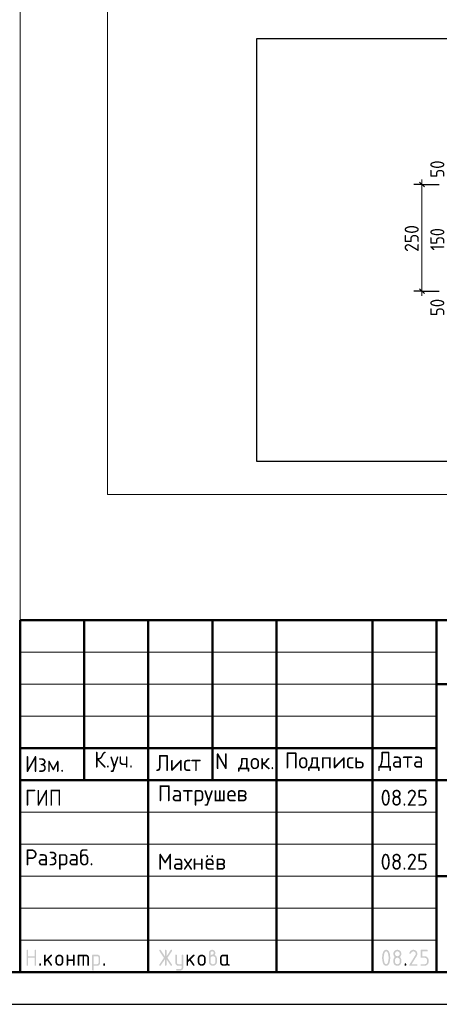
# Model space of a CAD drawing. Header units: millimetres. Extents: x 0 to 42000, y 0 to 29700.
# Tile 14 of 18: x 22992 to 29542, y 0 to 15375. Entities that reach past the tile are written whole.
import ezdxf

# ---------------------------------------------------------------- set-up
doc = ezdxf.new("R2010")
doc.units = ezdxf.units.MM
doc.layers.add('Standard', color=7, linetype='Continuous', lineweight=25)
doc.layers.add('Размерная линия_ общее', color=7, linetype='Continuous', lineweight=13)
doc.styles.add('ISOCPEUR', font='txt')

msp = doc.modelspace()

# ---------------------------------------------------------------- hatches: boundary and pattern name
at = {"layer": 'Standard', "linetype": 'Continuous', "lineweight": 25, "transparency": 33554687}
for points in [[(23099, 614), (23099, 839), (23099, 840), (23099, 842), (23099, 843), (23100, 844), (23100, 845), (23101, 846), (23101, 847), (23102, 848), (23103, 849), (23104, 850), (23105, 850), (23106, 851), (23107, 851), (23109, 851), (23110, 851), (23112, 851), (23113, 851), (23115, 851), (23116, 851), (23117, 851), (23118, 850), (23119, 850), (23120, 849), (23121, 848), (23122, 847), (23122, 846), (23123, 845), (23123, 844), (23124, 843), (23124, 842), (23124, 840), (23124, 839), (23124, 751), (23224, 751), (23224, 839), (23224, 840), (23224, 842), (23224, 843), (23225, 844), (23225, 845), (23226, 846), (23226, 847), (23227, 848), (23228, 849), (23229, 850), (23230, 850), (23231, 851), (23232, 851), (23233, 851), (23235, 851), (23236, 851), (23238, 851), (23239, 851), (23241, 851), (23242, 851), (23243, 850), (23244, 850), (23245, 849), (23246, 848), (23247, 847), (23247, 846), (23248, 845), (23248, 844), (23249, 843), (23249, 842), (23249, 840), (23249, 839), (23249, 614), (23249, 612), (23249, 611), (23249, 609), (23248, 608), (23248, 607), (23247, 606), (23247, 605), (23246, 604), (23245, 604), (23244, 603), (23243, 602), (23242, 602), (23241, 602), (23239, 601), (23238, 601), (23236, 601), (23235, 601), (23233, 601), (23232, 602), (23231, 602), (23230, 602), (23229, 603), (23228, 604), (23227, 604), (23226, 605), (23226, 606), (23225, 607), (23225, 608), (23224, 609), (23224, 611), (23224, 612), (23224, 614), (23224, 726), (23124, 726), (23124, 614), (23124, 612), (23124, 611), (23124, 609), (23123, 608), (23123, 607), (23122, 606), (23122, 605), (23121, 604), (23120, 604), (23119, 603), (23118, 602), (23117, 602), (23116, 602), (23115, 601), (23113, 601), (23112, 601), (23110, 601), (23109, 601), (23107, 602), (23106, 602), (23105, 602), (23104, 603), (23103, 604), (23102, 604), (23101, 605), (23101, 606), (23100, 607), (23100, 608), (23099, 609), (23099, 611), (23099, 612)], [(23399, 694), (23478, 773), (23478, 773), (23479, 774), (23480, 775), (23482, 775), (23483, 776), (23484, 776), (23485, 776), (23486, 776), (23488, 776), (23489, 776), (23491, 776), (23492, 775), (23493, 775), (23494, 774), (23495, 774), (23496, 773), (23497, 772), (23497, 771), (23498, 770), (23498, 769), (23499, 768), (23499, 767), (23499, 765), (23499, 764), (23499, 762), (23499, 761), (23498, 760), (23498, 759), (23497, 758), (23497, 757), (23496, 756), (23495, 755), (23440, 700), (23496, 621), (23498, 619), (23498, 617), (23499, 616), (23499, 614), (23499, 612), (23499, 611), (23499, 609), (23498, 608), (23498, 607), (23497, 606), (23497, 605), (23496, 604), (23495, 604), (23494, 603), (23493, 602), (23492, 602), (23491, 602), (23489, 601), (23488, 601), (23486, 601), (23485, 601), (23483, 602), (23482, 602), (23480, 603), (23479, 603), (23478, 604), (23477, 605), (23476, 607), (23422, 682), (23399, 659), (23399, 614), (23399, 612), (23399, 611), (23399, 609), (23398, 608), (23398, 607), (23397, 606), (23397, 605), (23396, 604), (23395, 604), (23394, 603), (23393, 602), (23392, 602), (23391, 602), (23389, 601), (23388, 601), (23386, 601), (23385, 601), (23383, 601), (23382, 602), (23381, 602), (23380, 602), (23379, 603), (23378, 604), (23377, 604), (23376, 605), (23376, 606), (23375, 607), (23375, 608), (23374, 609), (23374, 611), (23374, 612), (23374, 614), (23374, 764), (23374, 765), (23374, 767), (23374, 768), (23375, 769), (23375, 770), (23376, 771), (23376, 772), (23377, 773), (23378, 774), (23379, 774), (23380, 775), (23381, 775), (23382, 776), (23383, 776), (23385, 776), (23386, 776), (23388, 776), (23389, 776), (23391, 776), (23392, 775), (23393, 775), (23394, 774), (23395, 774), (23396, 773), (23397, 772), (23397, 771), (23398, 770), (23398, 769), (23399, 768), (23399, 767), (23399, 765), (23399, 764)], [(23749, 676), (23749, 614), (23749, 612), (23748, 611), (23748, 609), (23748, 608), (23747, 607), (23747, 606), (23746, 605), (23746, 604), (23745, 604), (23744, 603), (23743, 602), (23742, 602), (23740, 602), (23739, 601), (23738, 601), (23736, 601), (23735, 601), (23733, 601), (23732, 602), (23731, 602), (23729, 602), (23729, 603), (23728, 604), (23727, 604), (23726, 605), (23725, 606), (23725, 607), (23724, 608), (23724, 609), (23724, 611), (23724, 612), (23724, 614), (23724, 764), (23724, 765), (23724, 767), (23724, 768), (23724, 769), (23725, 770), (23725, 771), (23726, 772), (23727, 773), (23728, 774), (23729, 774), (23729, 775), (23731, 775), (23732, 776), (23733, 776), (23735, 776), (23736, 776), (23738, 776), (23739, 776), (23740, 776), (23742, 775), (23743, 775), (23744, 774), (23745, 774), (23746, 773), (23746, 772), (23747, 771), (23747, 770), (23748, 769), (23748, 768), (23748, 767), (23749, 765), (23749, 764), (23749, 701), (23823, 701), (23823, 764), (23823, 765), (23824, 767), (23824, 768), (23824, 769), (23825, 770), (23825, 771), (23826, 772), (23826, 773), (23827, 774), (23828, 774), (23829, 775), (23830, 775), (23832, 776), (23833, 776), (23834, 776), (23836, 776), (23837, 776), (23839, 776), (23840, 776), (23841, 775), (23843, 775), (23843, 774), (23844, 774), (23845, 773), (23846, 772), (23847, 771), (23847, 770), (23848, 769), (23848, 768), (23848, 767), (23848, 765), (23848, 764), (23848, 614), (23848, 612), (23848, 611), (23848, 609), (23848, 608), (23847, 607), (23847, 606), (23846, 605), (23845, 604), (23844, 604), (23843, 603), (23843, 602), (23841, 602), (23840, 602), (23839, 601), (23837, 601), (23836, 601), (23834, 601), (23833, 601), (23832, 602), (23830, 602), (23829, 602), (23828, 603), (23827, 604), (23826, 604), (23826, 605), (23825, 606), (23825, 607), (23824, 608), (23824, 609), (23824, 611), (23823, 612), (23823, 614), (23823, 676)], [(23911, 776), (24023, 776), (24026, 776), (24028, 776), (24031, 776), (24033, 775), (24036, 775), (24038, 774), (24040, 773), (24043, 773), (24045, 772), (24047, 770), (24049, 769), (24051, 768), (24053, 767), (24055, 765), (24057, 763), (24059, 762), (24061, 760), (24062, 758), (24064, 756), (24065, 754), (24067, 752), (24068, 750), (24069, 748), (24070, 745), (24071, 743), (24071, 741), (24072, 739), (24072, 736), (24073, 734), (24073, 731), (24073, 729), (24073, 726), (24073, 614), (24073, 612), (24073, 611), (24073, 609), (24073, 608), (24072, 607), (24072, 606), (24071, 605), (24070, 604), (24069, 604), (24068, 603), (24067, 602), (24066, 602), (24065, 602), (24064, 601), (24062, 601), (24061, 601), (24059, 601), (24058, 601), (24057, 602), (24055, 602), (24054, 602), (24053, 603), (24052, 604), (24051, 604), (24051, 605), (24050, 606), (24049, 607), (24049, 608), (24049, 609), (24048, 611), (24048, 612), (24048, 614), (24048, 726), (24048, 729), (24048, 731), (24047, 734), (24046, 736), (24046, 738), (24044, 740), (24043, 742), (24041, 744), (24039, 746), (24037, 747), (24035, 748), (24033, 749), (24031, 750), (24028, 751), (24026, 751), (24023, 751), (23998, 751), (23998, 614), (23998, 612), (23998, 611), (23998, 609), (23998, 608), (23997, 607), (23997, 606), (23996, 605), (23995, 604), (23995, 604), (23994, 603), (23993, 602), (23991, 602), (23990, 602), (23989, 601), (23987, 601), (23986, 601), (23984, 601), (23983, 601), (23982, 602), (23980, 602), (23979, 602), (23978, 603), (23977, 604), (23977, 604), (23976, 605), (23975, 606), (23975, 607), (23974, 608), (23974, 609), (23974, 611), (23973, 612), (23973, 614), (23973, 751), (23924, 751), (23924, 614), (23924, 612), (23923, 611), (23923, 609), (23923, 608), (23922, 607), (23922, 606), (23921, 605), (23920, 604), (23920, 604), (23919, 603), (23918, 602), (23916, 602), (23915, 602), (23914, 601), (23913, 601), (23911, 601), (23909, 601), (23908, 601), (23907, 602), (23906, 602), (23904, 602), (23903, 603), (23902, 604), (23902, 604), (23901, 605), (23900, 606), (23900, 607), (23899, 608), (23899, 609), (23899, 611), (23898, 612), (23898, 614), (23898, 764), (23898, 765), (23899, 767), (23899, 768), (23899, 769), (23900, 770), (23900, 771), (23901, 772), (23902, 773), (23902, 774), (23903, 774), (23904, 775), (23906, 775), (23907, 776), (23908, 776), (23909, 776)], [(25259, 704), (25194, 607), (25193, 605), (25192, 604), (25191, 603), (25190, 603), (25188, 602), (25187, 602), (25185, 601), (25183, 601), (25182, 601), (25180, 601), (25179, 602), (25178, 602), (25177, 603), (25176, 603), (25175, 604), (25174, 605), (25173, 605), (25173, 606), (25172, 607), (25172, 609), (25171, 610), (25171, 611), (25171, 613), (25171, 614), (25171, 616), (25172, 618), (25172, 619), (25173, 621), (25243, 726), (25173, 832), (25172, 833), (25172, 835), (25171, 837), (25171, 838), (25171, 840), (25171, 841), (25171, 843), (25172, 844), (25172, 845), (25173, 846), (25173, 847), (25174, 848), (25175, 849), (25176, 849), (25177, 850), (25178, 850), (25179, 851), (25181, 851), (25182, 851), (25184, 851), (25185, 851), (25187, 851), (25188, 851), (25189, 850), (25191, 849), (25192, 848), (25193, 847), (25194, 846), (25259, 749), (25259, 839), (25259, 840), (25259, 842), (25259, 843), (25259, 844), (25260, 845), (25260, 846), (25261, 847), (25262, 848), (25262, 849), (25263, 850), (25264, 850), (25266, 851), (25267, 851), (25268, 851), (25269, 851), (25271, 851), (25273, 851), (25274, 851), (25275, 851), (25277, 851), (25278, 850), (25279, 850), (25280, 849), (25280, 848), (25281, 847), (25282, 846), (25282, 845), (25283, 844), (25283, 843), (25283, 842), (25284, 840), (25284, 839), (25284, 749), (25348, 846), (25349, 847), (25350, 848), (25351, 849), (25353, 850), (25354, 851), (25356, 851), (25357, 851), (25359, 851), (25360, 851), (25361, 851), (25362, 851), (25363, 850), (25365, 850), (25366, 849), (25367, 848), (25367, 847), (25368, 847), (25369, 846), (25370, 845), (25370, 843), (25371, 842), (25371, 841), (25371, 840), (25371, 839), (25371, 837), (25371, 835), (25370, 833), (25369, 832), (25299, 726), (25369, 621), (25370, 619), (25371, 617), (25371, 616), (25371, 614), (25371, 613), (25371, 611), (25371, 610), (25370, 609), (25370, 608), (25369, 607), (25368, 606), (25368, 605), (25367, 604), (25366, 603), (25365, 603), (25364, 602), (25363, 602), (25361, 602), (25360, 601), (25359, 601), (25357, 601), (25356, 602), (25354, 602), (25353, 603), (25351, 603), (25350, 604), (25349, 605), (25348, 607), (25284, 704), (25284, 614), (25284, 612), (25283, 611), (25283, 609), (25283, 608), (25282, 607), (25282, 606), (25281, 605), (25280, 604), (25280, 604), (25279, 603), (25278, 602), (25277, 602), (25275, 602), (25274, 601), (25273, 601), (25271, 601), (25269, 601), (25268, 601), (25267, 602), (25266, 602), (25264, 602), (25263, 603), (25262, 604), (25262, 604), (25261, 605), (25260, 606), (25260, 607), (25259, 608), (25259, 609), (25259, 611), (25259, 612), (25259, 614)], [(25521, 576), (25521, 601), (25471, 601), (25468, 601), (25466, 602), (25463, 602), (25461, 602), (25458, 603), (25456, 603), (25454, 604), (25452, 605), (25449, 606), (25447, 607), (25445, 608), (25443, 609), (25441, 611), (25439, 612), (25437, 614), (25436, 616), (25434, 618), (25432, 620), (25431, 622), (25429, 624), (25428, 626), (25427, 628), (25426, 630), (25425, 632), (25424, 634), (25423, 637), (25422, 639), (25422, 641), (25422, 644), (25421, 646), (25421, 649), (25421, 651), (25421, 764), (25421, 765), (25421, 767), (25421, 768), (25422, 769), (25422, 770), (25423, 771), (25423, 772), (25424, 773), (25425, 774), (25426, 774), (25427, 775), (25428, 775), (25429, 776), (25431, 776), (25432, 776), (25434, 776), (25435, 776), (25437, 776), (25438, 776), (25439, 775), (25440, 775), (25441, 774), (25442, 774), (25443, 773), (25444, 772), (25444, 771), (25445, 770), (25445, 769), (25446, 768), (25446, 767), (25446, 765), (25446, 764), (25446, 651), (25446, 649), (25447, 646), (25447, 644), (25448, 642), (25449, 640), (25450, 638), (25452, 636), (25454, 634), (25455, 632), (25457, 630), (25459, 629), (25462, 628), (25464, 627), (25466, 627), (25468, 626), (25471, 626), (25521, 626), (25521, 764), (25521, 765), (25521, 767), (25521, 768), (25522, 769), (25522, 770), (25523, 771), (25523, 772), (25524, 773), (25525, 774), (25526, 774), (25527, 775), (25528, 775), (25529, 776), (25530, 776), (25532, 776), (25533, 776), (25535, 776), (25536, 776), (25538, 776), (25539, 775), (25540, 775), (25541, 774), (25542, 774), (25543, 773), (25544, 772), (25544, 771), (25545, 770), (25545, 769), (25545, 768), (25546, 767), (25546, 765), (25546, 764), (25546, 576), (25546, 574), (25546, 571), (25545, 569), (25545, 566), (25545, 564), (25544, 562), (25543, 559), (25542, 557), (25541, 555), (25540, 553), (25539, 551), (25538, 549), (25537, 547), (25535, 545), (25533, 543), (25532, 541), (25530, 539), (25528, 538), (25526, 536), (25524, 535), (25522, 533), (25520, 532), (25518, 531), (25516, 530), (25514, 529), (25511, 528), (25509, 528), (25507, 527), (25504, 527), (25502, 527), (25499, 526), (25497, 526), (25446, 526), (25445, 526), (25443, 527), (25442, 527), (25441, 527), (25440, 528), (25439, 528), (25438, 529), (25437, 529), (25436, 530), (25435, 531), (25435, 532), (25434, 533), (25434, 535), (25434, 536), (25434, 537), (25434, 539), (25434, 540), (25434, 541), (25434, 542), (25435, 544), (25435, 545), (25436, 546), (25436, 547), (25437, 548), (25438, 549), (25439, 549), (25440, 550), (25442, 550), (25443, 551), (25444, 551), (25445, 551), (25446, 551), (25496, 551), (25499, 551), (25501, 552), (25503, 552), (25506, 553), (25508, 554), (25510, 555), (25512, 557), (25514, 558), (25515, 560), (25517, 562), (25518, 564), (25519, 566), (25520, 568), (25520, 571), (25521, 573)], [(25621, 694), (25700, 773), (25700, 773), (25701, 774), (25702, 775), (25704, 775), (25705, 776), (25706, 776), (25707, 776), (25708, 776), (25710, 776), (25711, 776), (25713, 776), (25714, 775), (25715, 775), (25716, 774), (25717, 774), (25718, 773), (25719, 772), (25719, 771), (25720, 770), (25720, 769), (25721, 768), (25721, 767), (25721, 765), (25721, 764), (25721, 762), (25721, 761), (25721, 760), (25720, 759), (25720, 758), (25719, 757), (25718, 756), (25717, 755), (25662, 700), (25719, 621), (25720, 619), (25720, 617), (25721, 616), (25721, 614), (25721, 612), (25721, 611), (25721, 609), (25720, 608), (25720, 607), (25719, 606), (25719, 605), (25718, 604), (25717, 604), (25716, 603), (25715, 602), (25714, 602), (25713, 602), (25711, 601), (25710, 601), (25708, 601), (25707, 601), (25705, 602), (25704, 602), (25703, 603), (25701, 603), (25700, 604), (25699, 605), (25698, 607), (25644, 682), (25621, 659), (25621, 614), (25621, 612), (25621, 611), (25621, 609), (25620, 608), (25620, 607), (25619, 606), (25619, 605), (25618, 604), (25617, 604), (25616, 603), (25615, 602), (25614, 602), (25613, 602), (25611, 601), (25610, 601), (25608, 601), (25607, 601), (25606, 601), (25604, 602), (25603, 602), (25602, 602), (25601, 603), (25600, 604), (25599, 604), (25598, 605), (25598, 606), (25597, 607), (25597, 608), (25596, 609), (25596, 611), (25596, 612), (25596, 614), (25596, 764), (25596, 765), (25596, 767), (25596, 768), (25597, 769), (25597, 770), (25598, 771), (25598, 772), (25599, 773), (25600, 774), (25601, 774), (25602, 775), (25603, 775), (25604, 776), (25606, 776), (25607, 776), (25608, 776), (25610, 776), (25611, 776), (25613, 776), (25614, 775), (25615, 775), (25616, 774), (25617, 774), (25618, 773), (25619, 772), (25619, 771), (25620, 770), (25620, 769), (25621, 768), (25621, 767), (25621, 765), (25621, 764)], [(29137, 851), (29140, 851), (29144, 851), (29147, 851), (29150, 850), (29153, 850), (29156, 849), (29158, 848), (29161, 847), (29164, 846), (29167, 844), (29169, 843), (29172, 841), (29174, 839), (29177, 837), (29179, 835), (29181, 833), (29184, 831), (29186, 828), (29188, 826), (29189, 823), (29191, 821), (29193, 818), (29194, 816), (29195, 813), (29196, 810), (29197, 807), (29198, 804), (29198, 801), (29199, 798), (29199, 795), (29200, 792), (29200, 789), (29200, 784), (29199, 780), (29198, 775), (29197, 771), (29195, 766), (29193, 762), (29191, 757), (29188, 753), (29110, 626), (29187, 626), (29189, 626), (29190, 626), (29191, 626), (29193, 626), (29194, 625), (29195, 625), (29196, 624), (29197, 623), (29197, 622), (29198, 621), (29198, 620), (29199, 619), (29199, 618), (29199, 617), (29200, 615), (29200, 614), (29200, 612), (29199, 611), (29199, 610), (29199, 608), (29198, 607), (29198, 606), (29197, 605), (29197, 604), (29196, 604), (29195, 603), (29194, 602), (29193, 602), (29191, 602), (29190, 601), (29189, 601), (29187, 601), (29087, 601), (29086, 601), (29084, 601), (29083, 602), (29082, 602), (29081, 602), (29080, 603), (29079, 604), (29078, 604), (29077, 605), (29076, 606), (29076, 607), (29075, 608), (29075, 609), (29075, 611), (29075, 612), (29075, 614), (29075, 616), (29075, 617), (29076, 619), (29077, 621), (29168, 768), (29170, 771), (29171, 773), (29172, 776), (29173, 778), (29174, 781), (29174, 783), (29175, 786), (29175, 789), (29175, 793), (29174, 796), (29173, 800), (29172, 803), (29171, 806), (29168, 809), (29166, 813), (29164, 815), (29161, 818), (29158, 820), (29155, 822), (29152, 823), (29148, 825), (29145, 826), (29141, 826), (29137, 826), (29135, 826), (29132, 826), (29129, 825), (29127, 824), (29124, 823), (29122, 822), (29119, 820), (29117, 818), (29114, 816), (29112, 814), (29110, 812), (29107, 809), (29105, 806), (29103, 802), (29100, 799), (29098, 795), (29097, 793), (29096, 792), (29095, 791), (29094, 790), (29092, 790), (29091, 789), (29089, 789), (29087, 789), (29086, 789), (29084, 789), (29083, 789), (29082, 790), (29081, 790), (29080, 791), (29079, 791), (29078, 792), (29077, 793), (29076, 794), (29076, 795), (29075, 796), (29075, 797), (29075, 798), (29075, 800), (29075, 801), (29075, 803), (29075, 804), (29075, 805), (29076, 806), (29079, 812), (29082, 817), (29085, 822), (29088, 826), (29092, 830), (29095, 834), (29099, 837), (29103, 840), (29107, 843), (29111, 845), (29115, 847), (29119, 848), (29123, 850), (29128, 851), (29132, 851)], [(29250, 739), (29250, 839), (29250, 840), (29250, 842), (29250, 843), (29250, 844), (29251, 845), (29251, 846), (29252, 847), (29253, 848), (29253, 849), (29254, 850), (29255, 850), (29257, 851), (29258, 851), (29259, 851), (29261, 851), (29262, 851), (29349, 851), (29351, 851), (29352, 851), (29354, 851), (29355, 851), (29356, 850), (29357, 850), (29358, 849), (29359, 848), (29359, 847), (29360, 846), (29361, 845), (29361, 844), (29361, 843), (29362, 842), (29362, 840), (29362, 839), (29362, 837), (29362, 836), (29361, 834), (29361, 833), (29361, 832), (29360, 831), (29359, 830), (29359, 829), (29358, 829), (29357, 828), (29356, 827), (29355, 827), (29354, 827), (29352, 826), (29351, 826), (29349, 826), (29275, 826), (29275, 751), (29312, 751), (29315, 751), (29318, 751), (29322, 751), (29324, 750), (29327, 750), (29330, 749), (29333, 748), (29336, 747), (29339, 746), (29341, 744), (29344, 743), (29347, 741), (29349, 739), (29351, 737), (29354, 735), (29356, 733), (29358, 731), (29360, 728), (29362, 726), (29364, 723), (29366, 721), (29367, 718), (29369, 715), (29370, 713), (29371, 710), (29372, 707), (29373, 704), (29373, 701), (29374, 698), (29374, 695), (29374, 692), (29374, 689), (29374, 664), (29374, 661), (29374, 657), (29374, 654), (29373, 651), (29373, 648), (29372, 645), (29371, 643), (29370, 640), (29369, 637), (29367, 634), (29366, 632), (29364, 629), (29362, 627), (29360, 624), (29358, 622), (29356, 620), (29354, 617), (29351, 615), (29349, 613), (29346, 612), (29344, 610), (29341, 608), (29339, 607), (29336, 606), (29333, 605), (29330, 604), (29327, 603), (29324, 602), (29321, 602), (29318, 602), (29315, 601), (29312, 601), (29262, 601), (29261, 601), (29259, 601), (29258, 602), (29257, 602), (29255, 602), (29254, 603), (29253, 604), (29253, 604), (29252, 605), (29251, 606), (29251, 607), (29250, 608), (29250, 610), (29250, 611), (29250, 612), (29250, 614), (29250, 615), (29250, 617), (29250, 618), (29250, 619), (29251, 620), (29251, 621), (29252, 622), (29253, 623), (29253, 624), (29254, 625), (29255, 625), (29257, 626), (29258, 626), (29259, 626), (29261, 626), (29262, 626), (29312, 626), (29316, 626), (29319, 627), (29323, 628), (29326, 629), (29330, 630), (29333, 632), (29336, 634), (29338, 637), (29341, 640), (29343, 643), (29345, 646), (29347, 649), (29348, 653), (29349, 656), (29349, 660), (29349, 664), (29349, 689), (29349, 693), (29349, 696), (29348, 700), (29347, 703), (29345, 707), (29343, 710), (29341, 713), (29338, 715), (29336, 718), (29333, 720), (29330, 722), (29326, 724), (29323, 725), (29319, 726), (29316, 726), (29312, 726), (29262, 726), (29261, 726), (29259, 726), (29258, 727), (29257, 727), (29255, 727), (29254, 728), (29253, 729), (29253, 729), (29252, 730), (29251, 731), (29251, 732), (29250, 733), (29250, 734), (29250, 736), (29250, 737)], [(23299, 626), (23299, 628), (23299, 629), (23299, 631), (23300, 632), (23300, 633), (23301, 634), (23301, 635), (23302, 636), (23303, 637), (23304, 637), (23305, 638), (23306, 638), (23307, 638), (23309, 639), (23310, 639), (23312, 639), (23313, 639), (23314, 639), (23316, 638), (23317, 638), (23318, 638), (23319, 637), (23320, 637), (23321, 636), (23322, 635), (23322, 634), (23323, 633), (23323, 632), (23324, 631), (23324, 629), (23324, 628), (23324, 626), (23324, 614), (23324, 612), (23324, 611), (23324, 610), (23323, 608), (23323, 607), (23322, 606), (23322, 605), (23321, 604), (23320, 604), (23319, 603), (23318, 602), (23317, 602), (23316, 602), (23314, 601), (23313, 601), (23312, 601), (23310, 601), (23309, 601), (23307, 602), (23306, 602), (23305, 602), (23304, 603), (23303, 604), (23302, 604), (23301, 605), (23301, 606), (23300, 607), (23300, 608), (23299, 610), (23299, 611), (23299, 612), (23299, 614)], [(24298, 626), (24298, 628), (24298, 629), (24299, 631), (24299, 632), (24299, 633), (24300, 634), (24301, 635), (24301, 636), (24302, 637), (24303, 637), (24304, 638), (24305, 638), (24307, 638), (24308, 639), (24309, 639), (24311, 639), (24312, 639), (24314, 639), (24315, 638), (24316, 638), (24317, 638), (24318, 637), (24319, 637), (24320, 636), (24321, 635), (24322, 634), (24322, 633), (24323, 632), (24323, 631), (24323, 629), (24323, 628), (24323, 626), (24323, 614), (24323, 612), (24323, 611), (24323, 610), (24323, 608), (24322, 607), (24322, 606), (24321, 605), (24320, 604), (24319, 604), (24318, 603), (24317, 602), (24316, 602), (24315, 602), (24314, 601), (24312, 601), (24311, 601), (24309, 601), (24308, 601), (24307, 602), (24305, 602), (24304, 602), (24303, 603), (24302, 604), (24301, 604), (24301, 605), (24300, 606), (24299, 607), (24299, 608), (24299, 610), (24298, 611), (24298, 612), (24298, 614)], [(29000, 626), (29000, 628), (29000, 629), (29000, 631), (29001, 632), (29001, 633), (29002, 634), (29002, 635), (29003, 636), (29004, 637), (29005, 637), (29006, 638), (29007, 638), (29008, 638), (29009, 639), (29011, 639), (29012, 639), (29014, 639), (29015, 639), (29017, 638), (29018, 638), (29019, 638), (29020, 637), (29021, 637), (29022, 636), (29023, 635), (29023, 634), (29024, 633), (29024, 632), (29024, 631), (29025, 629), (29025, 628), (29025, 626), (29025, 614), (29025, 612), (29025, 611), (29024, 610), (29024, 608), (29024, 607), (29023, 606), (29023, 605), (29022, 604), (29021, 604), (29020, 603), (29019, 602), (29018, 602), (29017, 602), (29015, 601), (29014, 601), (29012, 601), (29011, 601), (29009, 601), (29008, 602), (29007, 602), (29006, 602), (29005, 603), (29004, 604), (29003, 604), (29002, 605), (29002, 606), (29001, 607), (29001, 608), (29000, 610), (29000, 611), (29000, 612), (29000, 614)]]:
    msp.add_hatch(color=7, dxfattribs=at).paths.add_polyline_path(points, flags=16)
h = msp.add_hatch(color=7, dxfattribs=at)
h.paths.add_polyline_path([(23549, 664), (23549, 714), (23549, 717), (23549, 720), (23549, 723), (23550, 726), (23550, 729), (23551, 732), (23552, 735), (23553, 738), (23554, 740), (23556, 743), (23557, 746), (23559, 748), (23561, 751), (23563, 753), (23565, 756), (23567, 758), (23569, 760), (23572, 762), (23574, 764), (23577, 766), (23579, 768), (23582, 769), (23584, 770), (23587, 772), (23590, 773), (23593, 774), (23596, 774), (23599, 775), (23602, 776), (23605, 776), (23608, 776), (23611, 776), (23614, 776), (23618, 776), (23621, 776), (23624, 775), (23627, 774), (23630, 774), (23633, 773), (23635, 772), (23638, 770), (23641, 769), (23643, 768), (23646, 766), (23648, 764), (23651, 762), (23653, 760), (23655, 758), (23658, 756), (23660, 753), (23662, 751), (23663, 749), (23665, 746), (23666, 743), (23668, 741), (23669, 738), (23670, 735), (23671, 732), (23672, 729), (23672, 726), (23673, 723), (23673, 720), (23674, 717), (23674, 714), (23674, 664), (23674, 660), (23673, 657), (23673, 654), (23672, 651), (23672, 648), (23671, 645), (23670, 642), (23669, 640), (23668, 637), (23666, 634), (23665, 632), (23663, 629), (23662, 627), (23660, 624), (23658, 622), (23655, 620), (23653, 617), (23651, 615), (23648, 613), (23646, 612), (23643, 610), (23641, 608), (23638, 607), (23635, 606), (23632, 605), (23629, 604), (23627, 603), (23624, 602), (23621, 602), (23617, 602), (23614, 601), (23611, 601), (23608, 601), (23605, 602), (23602, 602), (23599, 602), (23596, 603), (23593, 604), (23590, 605), (23587, 606), (23584, 607), (23582, 608), (23579, 610), (23577, 612), (23574, 613), (23572, 615), (23569, 617), (23567, 620), (23565, 622), (23563, 624), (23561, 627), (23559, 629), (23557, 632), (23556, 634), (23554, 637), (23553, 640), (23552, 642), (23551, 645), (23550, 648), (23550, 651), (23549, 654), (23549, 657), (23549, 660)], flags=16)
h.paths.add_polyline_path([(23648, 664), (23648, 714), (23648, 718), (23648, 721), (23647, 725), (23646, 728), (23644, 732), (23642, 735), (23640, 738), (23638, 740), (23635, 743), (23632, 745), (23629, 747), (23625, 749), (23622, 750), (23619, 751), (23615, 751), (23611, 751), (23607, 751), (23604, 751), (23600, 750), (23597, 749), (23594, 747), (23590, 745), (23587, 743), (23585, 740), (23582, 738), (23580, 735), (23578, 732), (23577, 728), (23575, 725), (23574, 721), (23574, 718), (23574, 714), (23574, 664), (23574, 660), (23574, 656), (23575, 653), (23577, 649), (23578, 646), (23580, 643), (23582, 640), (23585, 637), (23587, 634), (23590, 632), (23593, 630), (23597, 629), (23600, 628), (23604, 627), (23607, 626), (23611, 626), (23615, 626), (23619, 627), (23622, 628), (23625, 629), (23629, 630), (23632, 633), (23635, 635), (23638, 637), (23640, 640), (23642, 643), (23644, 646), (23646, 649), (23647, 653), (23648, 656), (23648, 660)])
h = msp.add_hatch(color=7, dxfattribs=at)
h.paths.add_polyline_path([(24123, 764), (24123, 765), (24124, 767), (24124, 768), (24124, 769), (24125, 770), (24125, 771), (24126, 772), (24127, 773), (24127, 774), (24128, 774), (24129, 775), (24130, 775), (24132, 776), (24133, 776), (24134, 776), (24136, 776), (24198, 776), (24201, 776), (24203, 776), (24206, 776), (24208, 775), (24211, 775), (24213, 774), (24215, 773), (24218, 773), (24220, 772), (24222, 770), (24224, 769), (24226, 768), (24228, 767), (24230, 765), (24232, 763), (24234, 762), (24236, 760), (24237, 758), (24239, 756), (24240, 754), (24241, 752), (24243, 750), (24244, 748), (24245, 746), (24245, 743), (24246, 741), (24247, 739), (24247, 736), (24248, 734), (24248, 731), (24248, 729), (24248, 726), (24248, 651), (24248, 649), (24248, 646), (24248, 644), (24247, 641), (24247, 639), (24246, 637), (24245, 634), (24245, 632), (24244, 630), (24243, 628), (24241, 626), (24240, 624), (24239, 622), (24237, 620), (24236, 618), (24234, 616), (24232, 614), (24230, 612), (24228, 611), (24226, 609), (24224, 608), (24222, 607), (24220, 606), (24218, 605), (24215, 604), (24213, 603), (24211, 603), (24208, 602), (24206, 602), (24203, 602), (24201, 601), (24198, 601), (24148, 601), (24148, 539), (24148, 537), (24148, 536), (24148, 535), (24148, 533), (24147, 532), (24147, 531), (24146, 530), (24145, 529), (24145, 529), (24144, 528), (24143, 528), (24141, 527), (24140, 527), (24139, 527), (24138, 526), (24136, 526), (24134, 526), (24133, 527), (24132, 527), (24130, 527), (24129, 528), (24128, 528), (24127, 529), (24127, 529), (24126, 530), (24125, 531), (24125, 532), (24124, 533), (24124, 535), (24124, 536), (24123, 537), (24123, 539)], flags=16)
h.paths.add_polyline_path([(24148, 751), (24148, 626), (24198, 626), (24201, 626), (24203, 627), (24206, 627), (24208, 628), (24210, 629), (24212, 630), (24214, 632), (24216, 634), (24218, 635), (24219, 637), (24220, 639), (24221, 642), (24222, 644), (24223, 646), (24223, 649), (24223, 651), (24223, 726), (24223, 729), (24223, 731), (24222, 734), (24221, 736), (24220, 738), (24219, 740), (24218, 742), (24216, 744), (24214, 746), (24212, 747), (24210, 748), (24208, 749), (24206, 750), (24203, 751), (24201, 751), (24198, 751)])
h = msp.add_hatch(color=7, dxfattribs=at)
h.paths.add_polyline_path([(25771, 664), (25771, 714), (25771, 717), (25771, 720), (25771, 723), (25772, 726), (25773, 729), (25773, 732), (25774, 735), (25775, 738), (25777, 740), (25778, 743), (25779, 746), (25781, 748), (25783, 751), (25785, 753), (25787, 756), (25789, 758), (25791, 760), (25794, 762), (25796, 764), (25799, 766), (25801, 768), (25804, 769), (25806, 770), (25809, 772), (25812, 773), (25815, 774), (25818, 774), (25821, 775), (25824, 776), (25827, 776), (25830, 776), (25833, 776), (25836, 776), (25840, 776), (25843, 776), (25846, 775), (25849, 774), (25852, 774), (25855, 773), (25857, 772), (25860, 770), (25863, 769), (25865, 768), (25868, 766), (25871, 764), (25873, 762), (25875, 760), (25878, 758), (25880, 756), (25882, 753), (25884, 751), (25885, 749), (25887, 746), (25889, 743), (25890, 741), (25891, 738), (25892, 735), (25893, 732), (25894, 729), (25894, 726), (25895, 723), (25895, 720), (25896, 717), (25896, 714), (25896, 664), (25896, 660), (25895, 657), (25895, 654), (25894, 651), (25894, 648), (25893, 645), (25892, 642), (25891, 640), (25890, 637), (25888, 634), (25887, 632), (25885, 629), (25884, 627), (25882, 624), (25880, 622), (25877, 620), (25875, 617), (25873, 615), (25870, 613), (25868, 612), (25865, 610), (25863, 608), (25860, 607), (25857, 606), (25854, 605), (25852, 604), (25849, 603), (25846, 602), (25843, 602), (25840, 602), (25836, 601), (25833, 601), (25830, 601), (25827, 602), (25824, 602), (25821, 602), (25818, 603), (25815, 604), (25812, 605), (25809, 606), (25806, 607), (25804, 608), (25801, 610), (25799, 612), (25796, 613), (25794, 615), (25791, 617), (25789, 620), (25787, 622), (25785, 624), (25783, 627), (25781, 629), (25779, 632), (25778, 634), (25777, 637), (25775, 640), (25774, 642), (25773, 645), (25773, 648), (25772, 651), (25771, 654), (25771, 657), (25771, 660)], flags=16)
h.paths.add_polyline_path([(25871, 664), (25871, 714), (25871, 718), (25870, 721), (25869, 725), (25868, 728), (25866, 732), (25864, 735), (25862, 738), (25860, 740), (25857, 743), (25854, 745), (25851, 747), (25848, 749), (25844, 750), (25841, 751), (25837, 751), (25833, 751), (25829, 751), (25826, 751), (25822, 750), (25819, 749), (25816, 747), (25813, 745), (25810, 743), (25807, 740), (25804, 738), (25802, 735), (25800, 732), (25799, 728), (25797, 725), (25797, 721), (25796, 718), (25796, 714), (25796, 664), (25796, 660), (25797, 656), (25797, 653), (25799, 649), (25800, 646), (25802, 643), (25804, 640), (25807, 637), (25809, 634), (25812, 632), (25815, 630), (25819, 629), (25822, 628), (25826, 627), (25829, 626), (25833, 626), (25837, 626), (25841, 627), (25844, 628), (25848, 629), (25851, 630), (25854, 633), (25857, 635), (25860, 637), (25862, 640), (25864, 643), (25866, 646), (25868, 649), (25869, 653), (25870, 656), (25871, 660)])
h = msp.add_hatch(color=7, dxfattribs=at)
h.paths.add_polyline_path([(25971, 764), (25975, 767), (25979, 769), (25982, 772), (25986, 773), (25990, 775), (25993, 775), (25997, 776), (26000, 776), (26002, 776), (26004, 777), (26006, 777), (26007, 778), (26009, 779), (26011, 781), (26013, 783), (26014, 785), (26016, 787), (26017, 789), (26018, 791), (26019, 793), (26020, 795), (26020, 797), (26021, 799), (26021, 801), (26021, 804), (26020, 806), (26020, 809), (26019, 811), (26018, 813), (26017, 815), (26015, 817), (26014, 819), (26012, 821), (26010, 822), (26008, 824), (26005, 824), (26003, 825), (26001, 826), (25998, 826), (25996, 826), (25993, 826), (25991, 826), (25988, 825), (25986, 824), (25984, 823), (25982, 822), (25980, 821), (25978, 819), (25976, 817), (25975, 815), (25973, 813), (25973, 811), (25972, 809), (25971, 806), (25971, 804), (25971, 801)])
h.paths.add_polyline_path([(26033, 771), (26037, 769), (26041, 767), (26045, 765), (26048, 762), (26052, 759), (26055, 756), (26058, 752), (26060, 748), (26063, 744), (26065, 740), (26067, 736), (26068, 732), (26069, 727), (26070, 723), (26070, 718), (26070, 714), (26070, 664), (26070, 661), (26070, 657), (26070, 654), (26069, 651), (26069, 648), (26068, 645), (26067, 642), (26066, 640), (26065, 637), (26063, 634), (26062, 632), (26060, 629), (26058, 627), (26056, 624), (26054, 622), (26052, 619), (26050, 617), (26048, 615), (26045, 613), (26043, 612), (26040, 610), (26037, 608), (26035, 607), (26032, 606), (26029, 605), (26026, 604), (26024, 603), (26021, 602), (26018, 602), (26014, 602), (26011, 601), (26008, 601), (26005, 601), (26002, 602), (25999, 602), (25996, 602), (25993, 603), (25990, 604), (25987, 605), (25984, 606), (25981, 607), (25979, 608), (25976, 610), (25973, 612), (25971, 613), (25968, 615), (25966, 617), (25964, 620), (25962, 622), (25960, 624), (25958, 627), (25956, 629), (25954, 632), (25953, 634), (25951, 637), (25950, 640), (25949, 643), (25948, 645), (25947, 648), (25947, 651), (25946, 654), (25946, 657), (25946, 661), (25946, 664), (25946, 801), (25946, 804), (25946, 806), (25946, 809), (25947, 811), (25947, 814), (25948, 816), (25948, 818), (25949, 821), (25950, 823), (25951, 825), (25953, 827), (25954, 829), (25955, 831), (25957, 833), (25958, 835), (25960, 837), (25962, 839), (25964, 840), (25966, 842), (25968, 843), (25970, 845), (25972, 846), (25974, 847), (25976, 848), (25979, 849), (25981, 849), (25983, 850), (25986, 850), (25988, 851), (25990, 851), (25993, 851), (25996, 851), (25998, 851), (26001, 851), (26003, 851), (26006, 850), (26008, 850), (26010, 849), (26013, 849), (26015, 848), (26017, 847), (26019, 846), (26021, 844), (26023, 843), (26025, 842), (26027, 840), (26029, 839), (26031, 837), (26033, 835), (26034, 833), (26036, 831), (26037, 829), (26039, 827), (26040, 825), (26041, 823), (26042, 821), (26043, 818), (26043, 816), (26044, 814), (26045, 811), (26045, 809), (26045, 806), (26045, 804), (26045, 801), (26045, 797), (26045, 792), (26044, 788), (26042, 784), (26041, 781), (26038, 777), (26036, 774)], flags=16)
h.paths.add_polyline_path([(26045, 664), (26045, 714), (26045, 718), (26045, 721), (26044, 725), (26043, 728), (26041, 732), (26039, 735), (26037, 738), (26035, 740), (26032, 743), (26029, 745), (26026, 747), (26023, 749), (26019, 750), (26016, 751), (26012, 751), (26008, 751), (26004, 751), (26001, 751), (25997, 750), (25994, 749), (25990, 747), (25987, 745), (25984, 743), (25982, 740), (25979, 738), (25977, 735), (25975, 732), (25973, 728), (25972, 725), (25971, 721), (25971, 718), (25971, 714), (25971, 664), (25971, 660), (25971, 656), (25972, 653), (25973, 649), (25975, 646), (25977, 643), (25979, 640), (25982, 637), (25984, 634), (25987, 632), (25990, 630), (25994, 629), (25997, 628), (26001, 627), (26004, 626), (26008, 626), (26012, 626), (26016, 627), (26019, 628), (26023, 629), (26026, 630), (26029, 633), (26032, 635), (26035, 637), (26037, 640), (26039, 643), (26041, 646), (26043, 649), (26044, 653), (26045, 656), (26045, 660)])
h = msp.add_hatch(color=7, dxfattribs=at)
h.paths.add_polyline_path([(26220, 751), (26170, 751), (26168, 751), (26165, 751), (26163, 750), (26161, 749), (26159, 748), (26157, 747), (26155, 746), (26153, 744), (26151, 742), (26150, 740), (26148, 738), (26147, 736), (26147, 734), (26146, 731), (26146, 729), (26146, 726), (26146, 651), (26146, 649), (26146, 646), (26147, 644), (26147, 642), (26148, 640), (26150, 638), (26151, 636), (26153, 634), (26155, 632), (26157, 630), (26159, 629), (26161, 628), (26163, 627), (26166, 627), (26168, 626), (26170, 626), (26195, 626), (26198, 626), (26200, 627), (26203, 627), (26205, 628), (26207, 629), (26209, 630), (26211, 632), (26213, 634), (26215, 635), (26216, 637), (26218, 639), (26218, 642), (26219, 644), (26220, 646), (26220, 649), (26220, 651)])
h.paths.add_polyline_path([(26270, 614), (26270, 612), (26270, 611), (26270, 609), (26270, 608), (26269, 607), (26269, 606), (26268, 605), (26267, 604), (26266, 604), (26265, 603), (26264, 602), (26263, 602), (26262, 602), (26261, 601), (26259, 601), (26258, 601), (26253, 601), (26249, 602), (26246, 603), (26242, 605), (26238, 606), (26235, 609), (26232, 611), (26229, 615), (26226, 611), (26222, 609), (26218, 606), (26214, 605), (26210, 603), (26205, 602), (26200, 601), (26195, 601), (26170, 601), (26168, 601), (26165, 602), (26163, 602), (26160, 602), (26158, 603), (26156, 603), (26153, 604), (26151, 605), (26149, 606), (26147, 607), (26145, 608), (26143, 609), (26141, 611), (26139, 612), (26137, 614), (26135, 616), (26133, 618), (26132, 619), (26130, 621), (26129, 623), (26127, 625), (26126, 628), (26125, 630), (26124, 632), (26123, 634), (26123, 636), (26122, 639), (26121, 641), (26121, 644), (26121, 646), (26121, 649), (26121, 651), (26121, 726), (26121, 729), (26121, 731), (26121, 734), (26121, 736), (26122, 739), (26123, 741), (26123, 743), (26124, 746), (26125, 748), (26126, 750), (26127, 752), (26129, 754), (26130, 756), (26132, 758), (26133, 760), (26135, 762), (26137, 763), (26139, 765), (26141, 767), (26143, 768), (26145, 769), (26147, 770), (26149, 772), (26151, 773), (26153, 773), (26156, 774), (26158, 775), (26160, 775), (26163, 776), (26165, 776), (26168, 776), (26170, 776), (26233, 776), (26234, 776), (26236, 776), (26237, 776), (26238, 775), (26239, 775), (26240, 774), (26241, 774), (26242, 773), (26243, 772), (26244, 771), (26244, 770), (26245, 769), (26245, 768), (26245, 767), (26245, 765), (26245, 764), (26245, 639), (26245, 637), (26246, 636), (26246, 634), (26246, 633), (26246, 632), (26247, 631), (26248, 630), (26248, 629), (26249, 629), (26250, 628), (26251, 627), (26252, 627), (26254, 627), (26255, 626), (26256, 626), (26258, 626), (26259, 626), (26261, 626), (26262, 626), (26263, 625), (26264, 625), (26265, 625), (26266, 624), (26267, 623), (26268, 622), (26269, 621), (26269, 620), (26270, 619), (26270, 618), (26270, 617), (26270, 615)], flags=16)
h = msp.add_hatch(color=7, dxfattribs=at)
h.paths.add_polyline_path([(28750, 726), (28750, 734), (28749, 742), (28749, 749), (28748, 756), (28747, 764), (28746, 771), (28745, 778), (28743, 785), (28742, 790), (28741, 795), (28739, 799), (28738, 803), (28736, 807), (28734, 810), (28732, 813), (28731, 816), (28729, 818), (28727, 820), (28724, 822), (28722, 824), (28720, 825), (28718, 826), (28715, 826), (28712, 826), (28710, 826), (28708, 826), (28705, 825), (28703, 824), (28701, 822), (28699, 820), (28696, 818), (28695, 816), (28693, 813), (28691, 810), (28689, 807), (28688, 803), (28686, 799), (28685, 794), (28683, 790), (28682, 785), (28680, 778), (28679, 770), (28678, 763), (28677, 756), (28676, 749), (28676, 741), (28675, 734), (28675, 726), (28675, 719), (28676, 711), (28676, 704), (28677, 696), (28678, 689), (28679, 682), (28680, 675), (28682, 668), (28683, 663), (28684, 658), (28686, 654), (28687, 650), (28689, 646), (28691, 643), (28693, 639), (28694, 637), (28696, 634), (28698, 632), (28701, 630), (28703, 629), (28705, 628), (28707, 627), (28710, 626), (28712, 626), (28715, 626), (28718, 627), (28720, 628), (28722, 629), (28724, 630), (28727, 632), (28729, 634), (28731, 637), (28732, 639), (28734, 643), (28736, 646), (28738, 650), (28739, 654), (28741, 658), (28742, 663), (28743, 668), (28745, 675), (28746, 682), (28747, 689), (28748, 696), (28749, 704), (28749, 711), (28750, 719)])
h.paths.add_polyline_path([(28775, 726), (28775, 721), (28775, 715), (28775, 710), (28774, 705), (28774, 699), (28773, 694), (28773, 689), (28772, 685), (28771, 680), (28771, 675), (28770, 671), (28769, 666), (28768, 662), (28766, 657), (28765, 653), (28764, 649), (28762, 643), (28760, 638), (28757, 633), (28755, 628), (28752, 624), (28749, 620), (28746, 616), (28743, 613), (28740, 610), (28736, 608), (28733, 606), (28729, 604), (28725, 603), (28721, 602), (28717, 601), (28712, 601), (28708, 601), (28704, 602), (28700, 603), (28696, 604), (28692, 606), (28689, 608), (28685, 610), (28682, 613), (28679, 616), (28676, 620), (28673, 624), (28670, 628), (28668, 632), (28665, 638), (28663, 643), (28661, 649), (28660, 653), (28658, 657), (28657, 661), (28656, 666), (28655, 670), (28654, 675), (28654, 680), (28653, 684), (28652, 689), (28652, 694), (28651, 699), (28651, 705), (28650, 710), (28650, 715), (28650, 721), (28650, 726), (28650, 732), (28650, 737), (28650, 743), (28651, 748), (28651, 753), (28652, 758), (28652, 763), (28653, 768), (28654, 773), (28654, 778), (28655, 782), (28656, 787), (28657, 791), (28658, 795), (28660, 800), (28661, 804), (28663, 810), (28665, 815), (28668, 820), (28670, 825), (28673, 829), (28676, 833), (28679, 836), (28682, 839), (28685, 842), (28689, 845), (28692, 847), (28696, 848), (28700, 850), (28704, 851), (28708, 851), (28712, 851), (28717, 851), (28721, 851), (28725, 850), (28729, 848), (28733, 847), (28736, 845), (28740, 842), (28743, 839), (28746, 836), (28749, 833), (28752, 829), (28755, 824), (28757, 820), (28760, 815), (28762, 810), (28764, 804), (28765, 799), (28766, 795), (28768, 791), (28769, 787), (28770, 782), (28771, 777), (28771, 773), (28772, 768), (28773, 763), (28773, 758), (28774, 753), (28774, 748), (28775, 743), (28775, 737), (28775, 732)], flags=16)
h = msp.add_hatch(color=7, dxfattribs=at)
h.paths.add_polyline_path([(28887, 626), (28891, 626), (28895, 627), (28898, 628), (28902, 629), (28905, 630), (28908, 632), (28911, 634), (28914, 637), (28917, 640), (28919, 643), (28921, 646), (28922, 649), (28923, 653), (28924, 656), (28925, 660), (28925, 664), (28925, 689), (28925, 693), (28924, 696), (28923, 700), (28922, 703), (28921, 707), (28919, 710), (28916, 713), (28914, 715), (28911, 718), (28908, 720), (28905, 722), (28902, 724), (28898, 725), (28895, 726), (28891, 726), (28887, 726), (28883, 726), (28880, 726), (28876, 725), (28873, 724), (28870, 722), (28867, 720), (28864, 718), (28861, 715), (28858, 713), (28856, 710), (28854, 707), (28853, 703), (28851, 700), (28851, 696), (28850, 693), (28850, 689), (28850, 664), (28850, 660), (28851, 656), (28851, 653), (28853, 649), (28854, 646), (28856, 643), (28858, 640), (28861, 637), (28864, 634), (28867, 632), (28870, 630), (28873, 629), (28876, 628), (28880, 627), (28883, 626)])
h.paths.add_polyline_path([(28887, 601), (28884, 601), (28881, 602), (28878, 602), (28875, 602), (28872, 603), (28869, 604), (28866, 605), (28863, 606), (28861, 607), (28858, 608), (28855, 610), (28853, 612), (28850, 613), (28848, 615), (28845, 617), (28843, 620), (28841, 622), (28839, 624), (28837, 627), (28835, 629), (28834, 632), (28832, 634), (28831, 637), (28830, 640), (28828, 643), (28828, 645), (28827, 648), (28826, 651), (28826, 654), (28825, 657), (28825, 661), (28825, 664), (28825, 689), (28825, 693), (28825, 696), (28826, 700), (28827, 704), (28827, 707), (28828, 710), (28830, 714), (28831, 717), (28833, 720), (28835, 723), (28837, 726), (28839, 729), (28841, 731), (28844, 734), (28847, 736), (28850, 739), (28847, 741), (28844, 744), (28841, 746), (28839, 749), (28837, 752), (28835, 755), (28833, 758), (28831, 761), (28830, 764), (28828, 767), (28827, 771), (28827, 774), (28826, 778), (28825, 781), (28825, 785), (28825, 789), (28825, 792), (28825, 795), (28826, 798), (28826, 801), (28827, 804), (28828, 807), (28828, 810), (28830, 813), (28831, 816), (28832, 818), (28834, 821), (28835, 823), (28837, 826), (28839, 828), (28841, 831), (28843, 833), (28845, 835), (28848, 837), (28850, 839), (28853, 841), (28855, 843), (28858, 844), (28861, 846), (28863, 847), (28866, 848), (28869, 849), (28872, 850), (28875, 850), (28878, 851), (28881, 851), (28884, 851), (28887, 851), (28891, 851), (28894, 851), (28897, 851), (28900, 850), (28903, 850), (28906, 849), (28909, 848), (28911, 847), (28914, 846), (28917, 844), (28919, 843), (28922, 841), (28924, 839), (28927, 837), (28929, 835), (28932, 833), (28934, 831), (28936, 828), (28938, 826), (28939, 823), (28941, 821), (28943, 818), (28944, 816), (28945, 813), (28946, 810), (28947, 807), (28948, 804), (28949, 801), (28949, 798), (28949, 795), (28950, 792), (28950, 789), (28950, 785), (28949, 781), (28949, 778), (28948, 774), (28947, 771), (28946, 767), (28945, 764), (28943, 761), (28942, 758), (28940, 755), (28938, 752), (28936, 749), (28933, 746), (28931, 744), (28928, 741), (28925, 739), (28929, 735), (28933, 732), (28937, 728), (28939, 724), (28942, 719), (28944, 715), (28946, 710), (28947, 705), (28948, 704), (28948, 702), (28948, 701), (28948, 699), (28949, 697), (28949, 695), (28949, 692), (28949, 690), (28949, 687), (28949, 684), (28950, 681), (28950, 678), (28950, 675), (28950, 671), (28950, 668), (28950, 664), (28950, 661), (28949, 657), (28949, 654), (28949, 651), (28948, 648), (28947, 645), (28946, 643), (28945, 640), (28944, 637), (28943, 634), (28941, 632), (28939, 629), (28938, 627), (28936, 624), (28934, 622), (28932, 620), (28929, 617), (28927, 615), (28924, 613), (28922, 612), (28919, 610), (28917, 608), (28914, 607), (28911, 606), (28909, 605), (28906, 604), (28903, 603), (28900, 602), (28897, 602), (28894, 602), (28891, 601)], flags=16)
h.paths.add_polyline_path([(28887, 751), (28891, 751), (28895, 752), (28898, 753), (28902, 754), (28905, 755), (28908, 757), (28911, 759), (28914, 762), (28917, 765), (28919, 768), (28921, 771), (28922, 774), (28923, 778), (28924, 781), (28925, 785), (28925, 789), (28925, 793), (28924, 796), (28923, 800), (28922, 803), (28921, 806), (28919, 809), (28916, 812), (28914, 815), (28911, 818), (28908, 820), (28905, 822), (28902, 823), (28898, 825), (28895, 826), (28891, 826), (28887, 826), (28883, 826), (28880, 826), (28876, 825), (28873, 823), (28870, 822), (28867, 820), (28864, 818), (28861, 815), (28858, 813), (28856, 810), (28854, 807), (28853, 803), (28851, 800), (28851, 796), (28850, 793), (28850, 789), (28850, 785), (28851, 781), (28851, 778), (28853, 774), (28854, 771), (28856, 768), (28858, 765), (28861, 762), (28864, 759), (28867, 757), (28870, 755), (28873, 754), (28876, 753), (28880, 752), (28883, 751)])

# ---------------------------------------------------------------- linework, layer by layer
at = {"layer": 'Standard', "color": 7, "linetype": 'Continuous', "lineweight": 50, "transparency": 33554687}
for p, q in [((23000, 500), (23000, 6000)), ((23000, 6000), (41500, 6000)), ((24000, 3500), (24000, 6000)), ((25000, 500), (25000, 6000)), ((26000, 3500), (26000, 6000)), ((27000, 500), (27000, 6000)), ((28500, 500), (28500, 6000)), ((29500, 500), (29500, 6000)), ((29500, 5000), (41500, 5000)), ((23000, 4000), (29500, 4000)), ((23000, 4000), (29500, 4000)), ((23000, 3500), (29500, 3500)), ((23000, 3500), (29500, 3500)), ((29500, 3500), (41500, 3500)), ((29500, 2000), (41500, 2000))]:
    msp.add_line(p, q, dxfattribs=at)
at = {"layer": 'Standard', "color": 7, "linetype": 'Continuous', "lineweight": 13, "transparency": 33554687}
for p, q in [((23000, 5500), (29500, 5500)), ((23000, 5000), (29500, 5000)), ((23000, 4500), (29500, 4500)), ((23000, 3000), (29500, 3000)), ((23000, 2500), (29500, 2500)), ((23000, 2500), (29500, 2500)), ((23000, 2000), (29500, 2000)), ((23000, 2000), (29500, 2000)), ((23000, 1500), (29500, 1500)), ((23000, 1000), (29500, 1000))]:
    msp.add_line(p, q, dxfattribs=at)
at = {"layer": 'Standard', "color": 7, "linetype": 'Continuous', "lineweight": 25, "transparency": 33554687}
msp.add_line((23000, 500), (41500, 500), dxfattribs=at)
msp.add_line((23000, 500), (41500, 500), dxfattribs=at)
msp.add_line((23000, 500), (41500, 500), dxfattribs=at)
msp.add_lwpolyline([(0, 0), (42000, 0), (42000, 29700), (0, 29700), (0, 0)], close=True, dxfattribs=at)
at = {"layer": 'Standard', "color": 7, "linetype": 'Continuous', "lineweight": 50, "transparency": 33554687}
msp.add_lwpolyline([(2000, 29200), (41500, 29200), (41500, 500), (2000, 500), (2000, 29200)], close=True, dxfattribs=at)
at = {"layer": 'Standard', "color": 7, "linetype": 'Continuous', "lineweight": 13, "transparency": 33554687}
for points in [[(23000, 29200), (2000, 29200), (2000, 500), (23000, 500), (23000, 29200)], [(41500, 29200), (24362, 29200), (24362, 7963), (41500, 7963), (41500, 29200)]]:
    msp.add_lwpolyline(points, dxfattribs=at)
at = {"layer": 'Standard', "color": 254, "linetype": 'Continuous', "lineweight": 25, "true_color": 0xc4c4ff, "transparency": 33554687}
msp.add_lwpolyline([(26686, 8481), (39148, 8481), (39148, 15078), (26686, 15078), (26686, 8481)], dxfattribs=at)
at = {"layer": 'Standard', "color": 7, "linetype": 'Continuous', "lineweight": 25, "transparency": 33554687}
msp.add_lwpolyline([(41500, 6000), (23000, 6000), (23000, 500), (41500, 500), (41500, 6000)], dxfattribs=at)
at = {"layer": 'Размерная линия_ общее', "color": 253, "linetype": 'Continuous', "lineweight": -3, "true_color": 0xa0a0a0, "transparency": 33554687}
for p, q in [((29271, 12803), (29146, 12803)), ((29271, 12803), (29396, 12803)), ((29271, 12803), (29538, 12803)), ((29271, 11136), (29146, 11136)), ((29271, 11136), (29396, 11136)), ((29271, 11136), (29538, 11136))]:
    msp.add_line(p, q, dxfattribs=at)
at = {"layer": 'Размерная линия_ общее', "color": 7, "linetype": 'Continuous', "lineweight": 25, "transparency": 33554687}
for p, q in [((29234, 12840), (29309, 12765)), ((29234, 11173), (29309, 11098))]:
    msp.add_line(p, q, dxfattribs=at)
at = {"layer": 'Размерная линия_ общее', "color": 7, "linetype": 'Continuous', "lineweight": 13, "transparency": 33554687}
for p, q in [((29271, 12803), (29271, 12878)), ((29271, 11136), (29271, 11061))]:
    msp.add_line(p, q, dxfattribs=at)
msp.add_lwpolyline([(29271, 12803), (29271, 11695), (29271, 11695), (29271, 11136)], dxfattribs=at)

# ---------------------------------------------------------------- texts
at = {"layer": 'Standard', "color": 7, "linetype": 'Continuous', "lineweight": 25, "transparency": 33554687, "char_height": 250, "attachment_point": 7, "style": 'ISOCPEUR'}
for s, insert, width in [('\\W0.93;Изм.', (23074, 3628), 752.88), ('\\W0.93;К.уч.', (24156, 3628), 816.01), ('\\W0.94;Лист', (25119, 3643), 866.93), ('\\W0.95;N док.', (26043, 3631), 1068.13), ('\\W0.96;Подпись', (27129, 3643), 1344.28), ('\\W0.94;Дата', (28588, 3643), 967.74), ('\\W0.92;ГИП', (23074, 3101), 689.6), ('\\W0.97;Патрушев', (25146, 3101), 1670.19), ('\\W0.94;08.25', (28625, 3101), 891.68), ('\\W0.96;Разраб.', (23074, 2101), 1306.55), ('\\W0.96;Махнёв', (25146, 2101), 1243.9), ('\\W0.94;08.25', (28625, 2101), 891.68)]:
    msp.add_mtext(s, dxfattribs=dict(at, insert=insert, width=width))
at = {"layer": 'Размерная линия_ общее', "color": 7, "linetype": 'Continuous', "lineweight": 25, "transparency": 33554687, "char_height": 220, "attachment_point": 7, "rotation": 90, "style": 'ISOCPEUR'}
for s, insert, width in [('\\W0.87;50', (29621, 12907), 403.92), ('\\W0.91;250', (29221, 11749), 561.98), ('\\W0.83;150', (29621, 11771), 508.57), ('\\W0.87;50', (29621, 10746), 403.92)]:
    msp.add_mtext(s, dxfattribs=dict(at, insert=insert, width=width))

doc.saveas('drawing.dxf')
